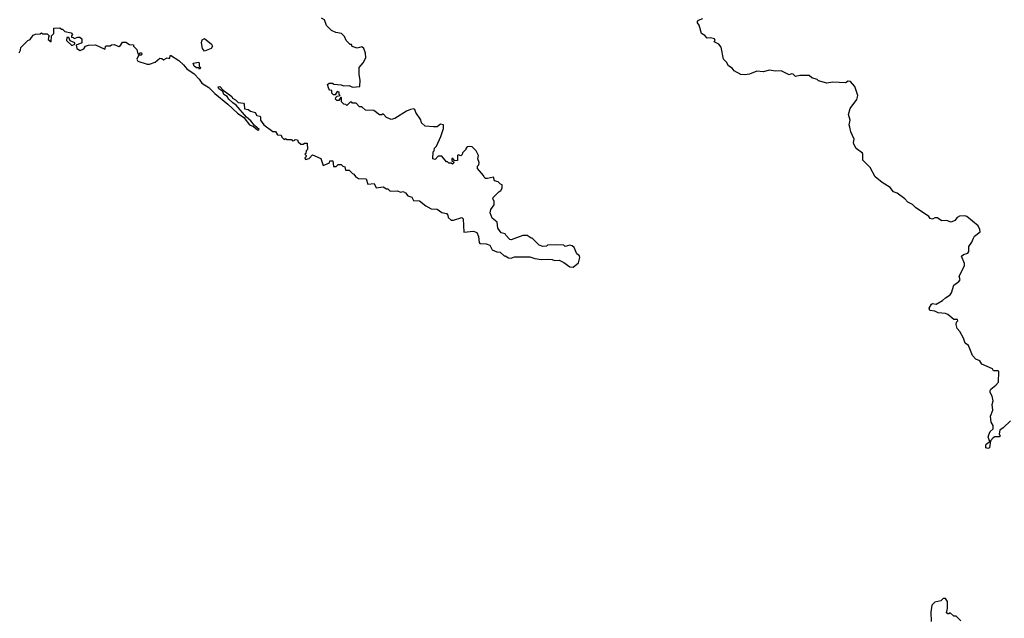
# Model space of a CAD drawing. Extents: x 2494118 to 2687960, y 757339 to 915227.
# Tile 69 of 256: x 2553000 to 2561386, y 858243 to 863341. Entities that reach past the tile are written whole.
import ezdxf

# ---------------------------------------------------------------- set-up
doc = ezdxf.new("R2010")
doc.units = 0

msp = doc.modelspace()

# ---------------------------------------------------------------- linework, layer by layer
at = {"layer": '0CON20XD'}
for points in [[(2553245, 863190), (2553243, 863173), (2553268.3, 863151.7), (2553270, 863205), (2553290, 863225), (2553291.7, 863268.3), (2553341.7, 863271.7), (2553355, 863260), (2553365, 863260), (2553385, 863240), (2553438.3, 863228.3), (2553450, 863215), (2553440, 863205), (2553441.7, 863191.7), (2553455, 863190), (2553465, 863180), (2553495, 863192.5), (2553511.7, 863191.7), (2553528.3, 863178.3), (2553530, 863145), (2553480, 863125), (2553487.5, 863095), (2553515, 863077.5), (2553546.4, 863093.6), (2553560, 863115), (2553585, 863123.3), (2553645, 863127.5), (2553725, 863090), (2553735, 863120), (2553771.7, 863118.3), (2553783, 863127), (2553805, 863130), (2553845, 863112.5), (2553858.3, 863121.7), (2553875, 863150), (2553905, 863150), (2553935, 863130), (2553968.3, 863128.3), (2553970, 863115), (2553997, 863087), (2554005, 863050), (2554018.3, 863051.7), (2554025, 863060), (2554038.3, 863058.3), (2554040, 863045), (2554035, 863040), (2554015, 863040), (2554008.3, 863031.7), (2553997.5, 863005), (2554007, 862987), (2554085, 862963.8), (2554106.4, 862963.6), (2554155, 862980), (2554195, 863012.5), (2554211.7, 863011.7), (2554225, 863000), (2554255, 863017.5), (2554275, 863010), (2554285, 863040), (2554355, 862993.8), (2554396.3, 862956.3), (2554422.5, 862922.5), (2554485, 862880), (2554530, 862835), (2554552, 862802), (2554611.2, 862765), (2554663, 862713), (2554772.2, 862622.2), (2554855, 862546.2), (2554907.7, 862507.7), (2554957.5, 862445), (2554991.2, 862431.2), (2555025, 862402.5), (2555035, 862400), (2555040, 862405), (2555000.7, 862440.7), (2554969.5, 862479.5), (2554930.5, 862510.5), (2554843.9, 862613.9), (2554814.3, 862634.3), (2554780, 862665), (2554766.7, 862686.7), (2554740, 862705), (2554730, 862730), (2554695, 862753.3), (2554690.7, 862769.3), (2554705, 862772.5), (2554731.7, 862741.7), (2554806.4, 862686.4), (2554813.6, 862673.6), (2554839.3, 862659.3), (2554860, 862635), (2554905, 862630), (2554911.7, 862621.7), (2554915, 862582.5), (2554947, 862577), (2554965, 862562.5), (2555005, 862550), (2555020, 862525), (2555045, 862520), (2555050, 862515), (2555050, 862485), (2555080, 862445), (2555155, 862390), (2555178.3, 862388.3), (2555195, 862360), (2555228.3, 862358.3), (2555231.7, 862341.7), (2555251.7, 862321.7), (2555265, 862330), (2555275, 862320), (2555315, 862320), (2555325, 862310), (2555338.3, 862311.7), (2555345, 862320), (2555367, 862317), (2555371.7, 862301.7), (2555395, 862280), (2555415, 862280), (2555425, 862290), (2555448.3, 862288.3), (2555450, 862235), (2555440, 862225), (2555438.3, 862201.7), (2555430, 862195), (2555440, 862185), (2555438.3, 862171.7), (2555430, 862165), (2555435, 862150), (2555465, 862160), (2555495, 862190), (2555565, 862160), (2555585, 862100), (2555638.3, 862121.7), (2555641.7, 862138.3), (2555668.3, 862138.3), (2555671.7, 862091.7), (2555695, 862090), (2555713, 862107), (2555738.3, 862108.3), (2555753, 862093), (2555768.3, 862088.3), (2555775, 862060), (2555805, 862060), (2555835, 862030), (2555846.4, 862026.4), (2555860, 862005), (2555885, 861990), (2555950, 861985), (2555965, 861940), (2556020, 861945), (2556035, 861910), (2556095, 861917.5), (2556125, 861900), (2556135, 861900), (2556155, 861880), (2556215, 861882.5), (2556245, 861872.5), (2556267, 861877), (2556286.4, 861866.4), (2556305, 861840), (2556339.3, 861829.3), (2556355, 861802.5), (2556405, 861797.5), (2556460, 861755), (2556505, 861730), (2556557, 861727), (2556595, 861700), (2556635, 861690), (2556647, 861677), (2556650, 861655), (2556675, 861632.5), (2556695, 861632.5), (2556767, 861657), (2556776.7, 861645), (2556781.7, 861531.7), (2556865, 861540), (2556895, 861527.5), (2556907.5, 861495), (2556913, 861443), (2556920, 861435), (2556971.7, 861431.7), (2557005, 861420), (2557025, 861380), (2557063, 861363), (2557091.7, 861361.7), (2557125, 861330), (2557135, 861330), (2557163, 861313), (2557185, 861310), (2557215, 861322.5), (2557345, 861322.5), (2557388.3, 861308.3), (2557445, 861300), (2557505, 861302.5), (2557535, 861300), (2557555, 861290), (2557595, 861292.5), (2557635, 861272.5), (2557685, 861236.7), (2557715, 861233.8), (2557759.2, 861270.8), (2557772, 861315), (2557769.2, 861329.2), (2557745, 861347.5), (2557721.7, 861401.7), (2557706.1, 861416.1), (2557685, 861420), (2557645, 861410), (2557635, 861420), (2557565, 861422.5), (2557495, 861420), (2557487, 861413), (2557455, 861410), (2557425, 861420), (2557365, 861480), (2557355, 861480), (2557321.7, 861501.7), (2557285, 861502.5), (2557185, 861467.5), (2557175, 861470), (2557140, 861505), (2557135, 861517.5), (2557100, 861525), (2557072.5, 861565), (2557067, 861617), (2557025, 861650), (2557007.5, 861695), (2557012.5, 861725), (2557040, 861765), (2557040, 861795), (2557030, 861815), (2557033, 861827), (2557080, 861875), (2557097.5, 861885), (2557110, 861905), (2557110, 861935), (2557095, 861940), (2557075, 861960), (2557045, 861970), (2557035, 862000), (2556985, 861987.5), (2556968.3, 861988.3), (2556955, 862000), (2556950, 862015), (2556900, 862075), (2556900, 862095), (2556910, 862105), (2556912.5, 862125), (2556902.5, 862155), (2556907.5, 862185), (2556887.5, 862225), (2556855, 862257.5), (2556835, 862262.5), (2556811.7, 862258.3), (2556800, 862245), (2556800, 862235), (2556771.7, 862208.3), (2556768.3, 862191.7), (2556758.3, 862181.7), (2556735, 862190), (2556730, 862185), (2556728.3, 862141.7), (2556705, 862140), (2556688.3, 862158.3), (2556681.7, 862158.3), (2556681.7, 862141.7), (2556700, 862125), (2556685, 862110), (2556675, 862120), (2556655, 862120), (2556645, 862130), (2556635, 862130), (2556595, 862180), (2556565, 862180), (2556538.3, 862151.7), (2556520, 862155), (2556523, 862217), (2556530, 862225), (2556533, 862247), (2556550, 862265), (2556587.5, 862345), (2556610, 862415), (2556610, 862445), (2556585, 862450), (2556555, 862430), (2556525, 862427.5), (2556453, 862433), (2556423, 862463), (2556417, 862487), (2556375, 862550), (2556366.7, 862576.7), (2556355, 862582.5), (2556330, 862575), (2556295, 862562.5), (2556195, 862500), (2556165, 862492.5), (2556125, 862507.5), (2556095, 862540), (2556085, 862530), (2556065, 862530), (2556017, 862567), (2555945, 862570), (2555915, 862600), (2555895, 862600), (2555865, 862630), (2555835, 862630), (2555828.3, 862638.3), (2555815, 862640), (2555785, 862610), (2555778.3, 862618.3), (2555761.7, 862621.7), (2555741.7, 862641.7), (2555740, 862675), (2555735, 862680), (2555718.3, 862651.7), (2555701.7, 862651.7), (2555690, 862665), (2555691.7, 862678.3), (2555705, 862690), (2555730, 862695), (2555720, 862705), (2555720, 862725), (2555705, 862730), (2555688.3, 862701.7), (2555671.7, 862701.7), (2555660, 862715), (2555658.3, 862738.3), (2555641.7, 862741.7), (2555633, 862753), (2555621.7, 862788.3), (2555635, 862800), (2555665, 862800), (2555675, 862792.5), (2555737, 862787), (2555757, 862777), (2555805, 862780), (2555835, 862767.5), (2555898.3, 862771.7), (2555900, 862825), (2555890, 862875), (2555890, 862935), (2555925, 862972.5), (2555947, 863017), (2555946.7, 863055), (2555930, 863095), (2555915, 863108.8), (2555875, 863097.5), (2555833, 863113), (2555825, 863130), (2555815, 863130), (2555780, 863165), (2555767, 863197), (2555740, 863225), (2555693, 863233), (2555655, 863250), (2555613, 863293), (2555595, 863340), (2555570, 863355)], [(2561440, 859925), (2561377.5, 859865), (2561347.5, 859845), (2561342.5, 859815), (2561350, 859795), (2561341.7, 859788.3), (2561305, 859787.5), (2561290.7, 859779.3), (2561270, 859755), (2561260, 859695), (2561245, 859687.5), (2561230, 859695), (2561227.5, 859715), (2561232.5, 859725), (2561261.7, 859748.3), (2561250, 859785), (2561253.3, 859805), (2561267, 859833), (2561290, 859855), (2561290, 859885), (2561273.6, 859913.6), (2561267.5, 859965), (2561287.5, 860015), (2561283.3, 860065), (2561292.5, 860095), (2561283.3, 860135), (2561266.7, 860165), (2561267, 860183), (2561272.5, 860195), (2561315, 860227.5), (2561337.5, 860255), (2561340, 860345), (2561335, 860350), (2561295, 860350), (2561287, 860367), (2561195, 860407.5), (2561176.4, 860436.4), (2561145, 860450), (2561115, 860480), (2561080, 860565), (2561052.5, 860585), (2561038.3, 860628.3), (2561007.5, 860685), (2560985, 860710), (2560977.5, 860745), (2560980, 860765), (2560990, 860775), (2560988.3, 860788.3), (2560955, 860787.5), (2560905, 860830), (2560885, 860840), (2560823.6, 860843.6), (2560795, 860860), (2560752.5, 860865), (2560747.5, 860885), (2560765, 860917.5), (2560775, 860922.5), (2560805, 860917.5), (2560860.7, 860949.3), (2560885, 860973.3), (2560925, 860997.5), (2560936.7, 861015), (2560955, 861080), (2560999.3, 861110.7), (2561010, 861125), (2561003, 861157), (2561046.2, 861245), (2561046.7, 861265), (2561023, 861327), (2561038.3, 861341.7), (2561076.4, 861353.6), (2561083, 861367), (2561085, 861410), (2561110, 861445), (2561120, 861475), (2561133.6, 861496.4), (2561180, 861535), (2561177.5, 861555), (2561162.5, 861585), (2561066.7, 861665), (2561050.7, 861670.7), (2561005, 861667.5), (2560983.6, 861656.4), (2560965, 861630), (2560935, 861617.5), (2560895, 861630), (2560855, 861628.8), (2560815, 861653.3), (2560795, 861653.3), (2560775, 861642.5), (2560755, 861647.5), (2560742.5, 861665), (2560631.2, 861741.2), (2560605, 861766.2), (2560565, 861786.7), (2560540, 861815), (2560475, 861863.3), (2560442.5, 861875), (2560415, 861913.3), (2560345, 861954.2), (2560285, 862003.8), (2560243.6, 862083.6), (2560180, 862145), (2560182.5, 862195), (2560177.5, 862205), (2560125, 862243.8), (2560105, 862280), (2560101.9, 862295), (2560108, 862325), (2560080, 862385), (2560069.4, 862425), (2560065.7, 862445), (2560073.1, 862485), (2560058.8, 862535), (2560072.9, 862585), (2560129.5, 862660.5), (2560139.2, 862695), (2560112.3, 862772.3), (2560076.1, 862816.1), (2560055, 862816.7), (2560035, 862804.2), (2559925, 862810), (2559875, 862802), (2559805, 862820), (2559791.2, 862831.2), (2559746.7, 862846.7), (2559725, 862866.7), (2559645, 862866.7), (2559608.3, 862858.3), (2559587, 862877), (2559575, 862880), (2559555, 862872.5), (2559485, 862906.7), (2559436.4, 862903.6), (2559385, 862910), (2559331.7, 862898.3), (2559277.7, 862902.3), (2559215, 862878), (2559175, 862870.6), (2559142.5, 862875), (2559086, 862905), (2559068.3, 862928.3), (2559038.3, 862948.3), (2559020.5, 862980.5), (2558994.2, 863004.2), (2558975, 863107.5), (2558955, 863133.8), (2558915, 863153.3), (2558922.5, 863165), (2558918.3, 863178.3), (2558883.6, 863186.4), (2558855, 863183.3), (2558835, 863207.5), (2558807.5, 863225), (2558787.5, 863295), (2558772.5, 863315), (2558772.5, 863325), (2558781.7, 863338.3), (2558818.8, 863351.2)], [(2552995, 863060), (2553007, 863083), (2553010, 863105), (2553070, 863165), (2553088.3, 863171.7), (2553115, 863210), (2553135, 863217.5), (2553175, 863220), (2553185, 863230), (2553195, 863220), (2553235, 863220), (2553250, 863205), (2553245, 863190)], [(2553445, 863122.5), (2553468.3, 863131.7), (2553470, 863145), (2553430, 863160), (2553418.3, 863188.3), (2553401.7, 863188.3), (2553400, 863165), (2553445, 863122.5)], [(2554575, 863072.5), (2554557.5, 863095), (2554547.5, 863145), (2554555, 863170), (2554575, 863180), (2554633, 863133), (2554642.5, 863115), (2554630, 863095), (2554575, 863072.5)], [(2554535, 862920), (2554525, 862930), (2554505, 862932), (2554485, 862944), (2554478.3, 862971.7), (2554525, 862980), (2554530, 862975), (2554530, 862945), (2554540, 862935), (2554535, 862920)], [(2561015, 858220), (2560975, 858260), (2560955, 858260), (2560925, 858290), (2560915, 858280), (2560905, 858280), (2560895, 858290), (2560902.5, 858325), (2560902.5, 858385), (2560885, 858410), (2560865, 858410), (2560845, 858390), (2560795, 858380), (2560770, 858355), (2560760, 858295), (2560763.3, 858215)]]:
    msp.add_lwpolyline(points, dxfattribs=at)

doc.saveas('drawing.dxf')
